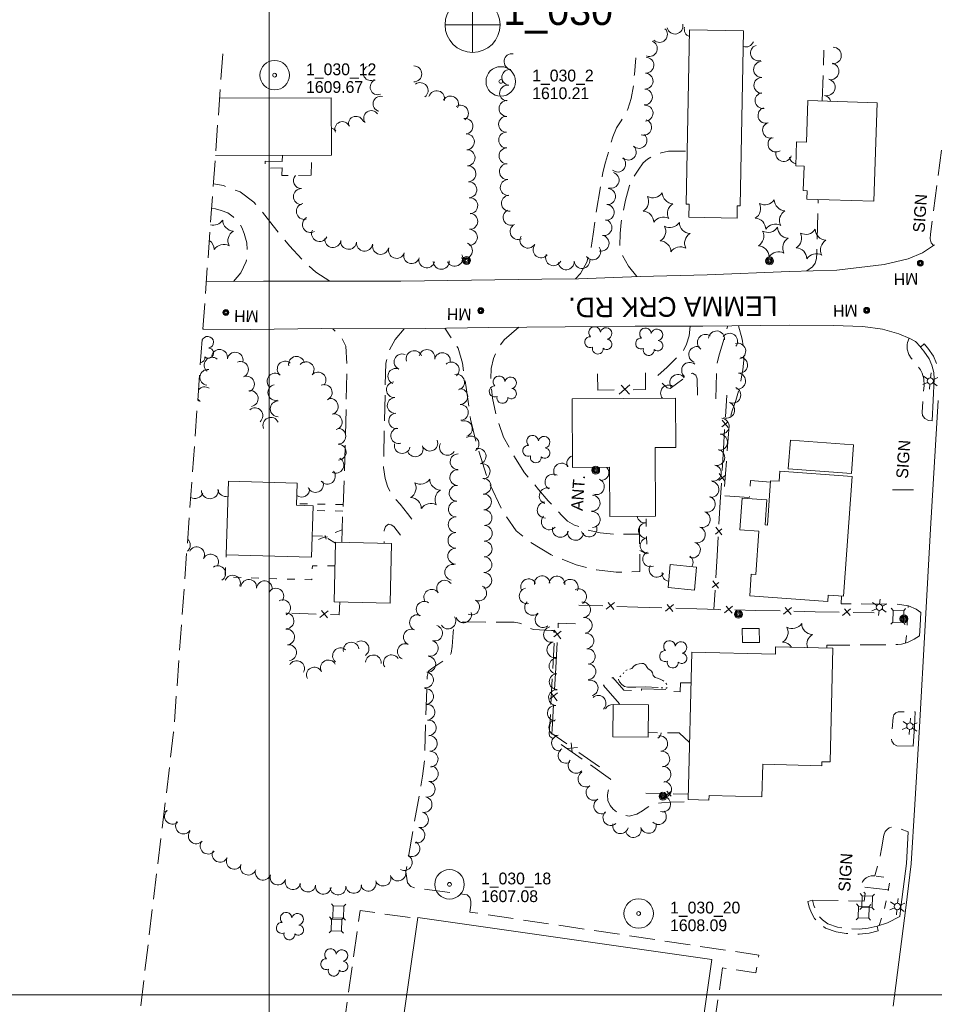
# Model space of a CAD drawing. Header units: feet. Extents: x 386655 to 388500, y 98988 to 100500.
# Tile 3 of 6: x 387373 to 387838, y 99495 to 99996. Entities that reach past the tile are written whole.
import ezdxf
from ezdxf.enums import TextEntityAlignment as Align

# ---------------------------------------------------------------- set-up
doc = ezdxf.new("R2010")
doc.units = ezdxf.units.FT
doc.header["$MEASUREMENT"] = 0
for name, pattern in [('DGN Style 3', [18.190046, 12.99289, -5.197156]), ('DGN Style 4', [20.801617, 10.394312, -5.197156, 0.012993, -5.197156]), ('DGN Style 5', [9.095023, 3.897867, -5.197156]), ('DGN Style 6', [24.712477, 0.012993, -5.197156, 9.095023, -5.197156, 0.012993, -5.197156])]:
    doc.linetypes.add(name, pattern=pattern)
for name, color, linetype, lineweight in [('E_DRN_Grate', 151, 'Continuous', 0), ('E_DWY', 73, 'DGN Style 3', 0), ('E_LAND_Vegetation', 21, 'Continuous', 0), ('E_MAP_GridLines', 251, 'Continuous', 0), ('E_MAP_Limits', 21, 'DGN Style 3', 0), ('E_MAP_PassPoints', 40, 'Continuous', 0), ('E_MISCPROP', 40, 'Continuous', 0), ('E_MISCPROP_HvyDash', 54, 'DGN Style 3', 13), ('E_MISCPROP_HvyLine', 54, 'Continuous', 13), ('E_MISCPROP_Railing', 40, 'Continuous', 0), ('E_PATH_Sidewalk', 73, 'DGN Style 5', 0), ('E_RDWY', 40, 'Continuous', 13), ('E_RDWY_Name', 221, 'Continuous', 0), ('E_UTL_AboveGroundPipe', 40, 'DGN Style 4', 0), ('E_WTR', 251, 'DGN Style 6', 0)]:
    doc.layers.add(name, color=color, linetype=linetype, lineweight=lineweight)
doc.styles.add('Style-IGR_FONT_0', font='IGR_FONT_0.shx')

# ---------------------------------------------------------------- blocks, each defined once
blk = doc.blocks.new('PP')
at = {"layer": 'E_MAP_PassPoints', "color": 40, "linetype": 'Continuous', "lineweight": 0}
for radius in [7.5, 0.96]:
    blk.add_circle((0, 0), radius, dxfattribs=at)
blk = doc.blocks.new('PHOTOC')
at = {"layer": 'E_MAP_Limits', "color": 73, "linetype": 'Continuous', "lineweight": 0}
for p, q in [((0.12, 14.06), (0.06, -13.8)), ((-13.79, 0.03), (14.12, 0.01))]:
    blk.add_line(p, q, dxfattribs=at)
blk.add_circle((0.17, 0.03), 14, dxfattribs=at)
blk = doc.blocks.new('MHO_4')
at = {"layer": 'E_DRN_Grate', "color": 20, "linetype": 'Continuous', "lineweight": 0}
for centre, radius in [((0.04, -0.06), 1.5), ((0.04, -0.06), 1.22), ((0.04, -0.07), 0.968), ((0.01, -0.08), 0.605)]:
    blk.add_circle(centre, radius, dxfattribs=at)
blk = doc.blocks.new('MHT_2')
at = {"layer": 'E_DRN_Grate', "color": 20, "linetype": 'Continuous', "lineweight": 0, "style": 'Style-IGR_FONT_0'}
blk.add_text('MH', height=6, rotation=0.0001, dxfattribs=at).set_placement((-0.35, -3.06), align=Align.CENTER)
blk = doc.blocks.new('MHO_5')
at = {"layer": 'E_DRN_Grate', "color": 20, "linetype": 'Continuous', "lineweight": 0}
for centre, radius in [((0.04, -0.06), 1.5), ((0.04, -0.06), 1.22), ((0.04, -0.07), 0.968), ((0.01, -0.08), 0.605)]:
    blk.add_circle(centre, radius, dxfattribs=at)
blk = doc.blocks.new('MHT_3')
at = {"layer": 'E_DRN_Grate', "color": 20, "linetype": 'Continuous', "lineweight": 0, "style": 'Style-IGR_FONT_0'}
blk.add_text('MH', height=6, rotation=360, dxfattribs=at).set_placement((-0.35, -3.06), align=Align.CENTER)
blk = doc.blocks.new('MHO_6')
at = {"layer": 'E_DRN_Grate', "color": 20, "linetype": 'Continuous', "lineweight": 0}
for centre, radius in [((0.04, -0.06), 1.5), ((0.04, -0.06), 1.22), ((0.04, -0.07), 0.968), ((0.01, -0.08), 0.605)]:
    blk.add_circle(centre, radius, dxfattribs=at)
blk = doc.blocks.new('MHT_4')
at = {"layer": 'E_DRN_Grate', "color": 20, "linetype": 'Continuous', "lineweight": 0, "style": 'Style-IGR_FONT_0'}
blk.add_text('MH', height=6, rotation=360, dxfattribs=at).set_placement((-0.35, -3.06), align=Align.CENTER)
blk = doc.blocks.new('MHO_7')
at = {"layer": 'E_DRN_Grate', "color": 20, "linetype": 'Continuous', "lineweight": 0}
for centre, radius in [((0.04, -0.06), 1.5), ((0.04, -0.06), 1.22), ((0.04, -0.07), 0.968), ((0.01, -0.08), 0.605)]:
    blk.add_circle(centre, radius, dxfattribs=at)
blk = doc.blocks.new('MHT_5')
at = {"layer": 'E_DRN_Grate', "color": 20, "linetype": 'Continuous', "lineweight": 0, "style": 'Style-IGR_FONT_0'}
blk.add_text('MH', height=6, rotation=0, dxfattribs=at).set_placement((-0.35, -3.06), align=Align.CENTER)
blk = doc.blocks.new('PED')
at = {"layer": 'E_UTL_AboveGroundPipe', "color": 101, "linetype": 'Continuous', "lineweight": 13}
for p, q in [((-2.34, 2.71), (-3.29, 3.77)), ((3.06, 2.71), (4.02, 3.77)), ((-3.29, -4.35), (-2.34, -3.29)), ((4.02, -4.35), (3.06, -3.29))]:
    blk.add_line(p, q, dxfattribs=at)
at = {"layer": 'E_UTL_AboveGroundPipe', "color": 101, "linetype": 'Continuous', "lineweight": 13, "flags": 128}
blk.add_lwpolyline([(-2.34, -3.29), (3.06, -3.29), (3.06, 2.71), (-2.34, 2.71)], close=True, dxfattribs=at)
blk = doc.blocks.new('POLE_1')
at = {"layer": 'E_MISCPROP', "color": 20, "linetype": 'Continuous', "lineweight": 0}
for radius in [2.02, 1.51, 1.01, 0.504]:
    blk.add_circle((0.03, -0.09), radius, dxfattribs=at)
blk = doc.blocks.new('LTP_1')
at = {"layer": 'E_MISCPROP', "color": 20, "linetype": 'Continuous', "lineweight": 0}
for p, q in [((-1.61, 0.09), (-4.22, 0.17)), ((-0.78, 1.46), (-1.98, 3.76)), ((0.86, 1.37), (2.22, 3.6)), ((1.66, 0), (4.18, -0.07)), ((-0.86, -1.4), (-2.22, -3.59)), ((0.78, -1.44), (2.02, -3.62))]:
    blk.add_line(p, q, dxfattribs=at)
blk.add_arc((0.02, 0.01), 1.64, 0, 360, dxfattribs=at)
blk = doc.blocks.new('POLE_3')
at = {"layer": 'E_MISCPROP', "color": 20, "linetype": 'Continuous', "lineweight": 0}
for centre, radius in [((-0.01, 0.02), 2.02), ((-0.01, 0.03), 1.52), ((0, -0.01), 1.01), ((0, 0), 0.502)]:
    blk.add_circle(centre, radius, dxfattribs=at)
blk = doc.blocks.new('ANT_2')
at = {"layer": 'E_MISCPROP', "color": 20, "linetype": 'Continuous', "lineweight": 0, "style": 'Style-IGR_FONT_0'}
blk.add_text('ANT.', height=6, rotation=360, dxfattribs=at).set_placement((0.55, 2.61), align=Align.MIDDLE_LEFT)
blk = doc.blocks.new('TREE')
at = {"layer": 'E_LAND_Vegetation', "color": 93, "linetype": 'Continuous', "lineweight": 0}
for centre, radius, start, end in [((-1.47, 4.28), 2.78, 1.3945, 209.1675), ((3.57, 2.42), 2.97, 278.4237, 139.6575), ((-4.47, 0.2), 2.78, 78.0716, 279.0826), ((-2.01, -4.2), 2.61, 140.7797, 358.7123), ((3.46, -3.43), 2.97, 196.0745, 79.0477)]:
    blk.add_arc(centre, radius, start, end, dxfattribs=at)
blk = doc.blocks.new('PINEL')
at = {"layer": 'E_LAND_Vegetation', "color": 93, "linetype": 'Continuous', "lineweight": 0}
for centre, start, end in [((-8.14, 7.32), 275.2113, 0.9762), ((2.26, 10.71), 215.2113, 300.9762), ((10.41, 3.41), 155.2113, 240.9762), ((-10.4, -3.39), 335.2113, 60.9762), ((-2.25, -10.7), 35.2113, 120.9762), ((8.15, -7.3), 95.2113, 180.9762)]:
    blk.add_arc(centre, 5.72, start, end, dxfattribs=at)
blk = doc.blocks.new('SIGN_4')
at = {"layer": 'E_MISCPROP', "color": 20, "linetype": 'Continuous', "lineweight": 0, "style": 'Style-IGR_FONT_0'}
blk.add_text('SIGN', height=6, rotation=0, dxfattribs=at).set_placement((-9.6, -0.01), align=Align.MIDDLE_LEFT)
blk = doc.blocks.new('LTP_3')
at = {"layer": 'E_MISCPROP', "color": 20, "linetype": 'Continuous', "lineweight": 0}
for p, q in [((-1.64, 0.07), (-4.24, 0.14)), ((-0.8, 1.43), (-2, 3.73)), ((0.9, 1.42), (2.27, 3.65)), ((-0.88, -1.42), (-2.24, -3.61)), ((0.76, -1.47), (2, -3.65)), ((1.64, -0.02), (4.16, -0.09))]:
    blk.add_line(p, q, dxfattribs=at)
blk.add_circle((0, 0), 1.64, dxfattribs=at)

msp = doc.modelspace()

# ---------------------------------------------------------------- linework, layer by layer
at = {"layer": 'E_DWY', "color": 51, "linetype": 'DGN Style 3', "lineweight": 0, "flags": 128}
for points in [[(387781.31, 99954.47), (387782.17, 99980.39)], [(387655.77, 99864.02), (387658.39, 99866.84), (387661.66, 99872.59), (387663.68, 99879.4), (387664.89, 99886.8), (387666.24, 99897.01), (387669.76, 99918.16), (387671.15, 99923.38), (387673.15, 99930.56), (387674.78, 99936.27), (387676.71, 99940.76), (387679.1, 99944.42), (387680.61, 99947.04), (387682.45, 99950.27), (387684.1, 99955.8), (387685.36, 99962.63), (387685.79, 99967.86), (387686.51, 99976.47)], [(387837.97, 99880.98), (387836.76, 99882.43), (387836.23, 99884.35), (387836.4, 99886.69), (387842.73, 99934.56), (387843.89, 99940.77), (387845.48, 99946.08), (387846.89, 99948.45), (387849.08, 99949.88)], [(387686.97, 99865.23), (387682.78, 99870.52), (387679.74, 99875.84), (387678.36, 99880.91), (387678.51, 99887.08), (387679.01, 99892.7), (387681.22, 99904.13), (387683.39, 99911.52), (387685.35, 99915.62), (387687.64, 99919.37), (387690.31, 99922.96), (387692.55, 99924.97), (387695.86, 99926.79), (387699.4, 99928.14), (387703.18, 99928.94), (387712.71, 99929.04)], [(387530.93, 99862.87), (387523.85, 99867.5), (387517.53, 99873.03), (387510.34, 99880.79), (387503.91, 99888.71), (387497.89, 99896.38), (387492.23, 99903.01), (387485.36, 99908.21), (387476.82, 99911.43), (387471.7, 99912.32)], [(387481.95, 99862.74), (387485.72, 99867.19), (387488.42, 99872.8), (387488.9, 99877.36), (387488.68, 99882.34), (387487.41, 99887.14), (387486.1, 99890.2), (387484.22, 99893.12), (387481.81, 99895.51), (387479.03, 99897.68), (387475.66, 99898.84), (387472.81, 99899.66), (387470.79, 99899.77)], [(387773.53, 99868.07), (387776.32, 99870.16), (387777.77, 99872.03), (387778.38, 99874.34), (387778.57, 99877.19), (387779.26, 99904.39)], [(387714.1, 99840.04), (387713.72, 99835.14), (387712.35, 99830.79), (387710.71, 99827.48), (387702.46, 99819.2), (387697.63, 99814.85), (387697.24, 99813.76), (387702.48, 99808.63), (387704.04, 99808.37), (387712.45, 99814.65), (387713.9, 99815.74), (387715.41, 99816.05), (387717.03, 99815.13), (387717.76, 99813.27), (387717.84, 99803.09)], [(387727.27, 99803.01), (387727.58, 99816.59), (387727.95, 99821.33), (387729.11, 99825.85), (387733.3, 99840.17)], [(387755, 99760.7), (387744.89, 99761.44), (387744.25, 99752.85), (387731.35, 99753.72), (387734.22, 99792.78), (387735.55, 99796.91), (387737.46, 99802.18), (387738.97, 99807.85), (387740.18, 99813.28), (387741.02, 99817.82), (387741.42, 99822.74), (387741.48, 99826.98), (387740.58, 99833.32), (387738.8, 99840.22)], [(387536.95, 99730.11), (387538.78, 99778.77), (387539.58, 99819.7), (387539.02, 99829.84), (387537.05, 99833.81), (387532.42, 99838.7)], [(387568.77, 99838.58), (387564.12, 99833.19), (387561.04, 99827.45), (387559.35, 99821.25), (387558.22, 99768.19), (387558.98, 99762.49), (387560.27, 99758.56), (387562.13, 99754.68), (387566.61, 99749.48), (387570.36, 99744.79), (387574.23, 99739.93)], [(387627.02, 99839.44), (387619.49, 99833.11), (387616.17, 99828.03), (387614.13, 99823.63), (387612.93, 99818.53), (387612.7, 99812.07), (387613.62, 99803.4), (387615.94, 99792.92), (387619.31, 99783.59), (387624.43, 99774.12), (387629.97, 99765.36), (387637.11, 99757.01), (387642.01, 99751.27), (387648.98, 99743.78), (387651.73, 99740.84), (387655.26, 99738.83), (387658.52, 99737.76), (387663.19, 99736.03), (387668.48, 99734.84), (387675.26, 99734.16), (387688.43, 99734.2), (387688.58, 99715.18), (387676.49, 99714.94), (387666.59, 99716.03), (387656.18, 99718.62), (387643.45, 99723.71), (387632.82, 99730.13), (387625.71, 99735.87), (387618.71, 99746.05), (387611.22, 99761.96), (387605.74, 99779.19), (387602.49, 99792.76), (387600.19, 99808.81), (387598.38, 99821.16), (387596.21, 99828.76), (387589.44, 99838.92)], [(387837.19, 99791.84), (387835.4, 99792.06), (387833.51, 99792.99), (387832.38, 99794.53), (387832.16, 99796.14), (387833.1, 99809.82), (387832.99, 99813.26), (387832.12, 99816.09), (387831.25, 99817.83), (387830.02, 99819.45), (387828.21, 99821.66), (387826.58, 99823.79), (387825.43, 99825.6), (387824.56, 99828.34), (387824.47, 99830.59), (387824.74, 99831.71), (387825.59, 99833.87)], [(387566.87, 99733.74), (387563.52, 99738.17), (387562.1, 99739.01), (387560.73, 99739.28), (387559.2, 99738.09), (387558.59, 99736.12), (387558.53, 99729.62)], [(387831.49, 99694.48), (387829.09, 99696.09), (387825.16, 99697.8), (387819.11, 99698.68), (387790.92, 99698.8), (387791.15, 99702.76)], [(387602.13, 99542.12), (387602.69, 99545.55), (387602.66, 99547.59), (387602.07, 99549.43), (387600.71, 99550.85), (387574.21, 99554.31), (387572.03, 99555.07), (387570.35, 99556.9), (387569.51, 99562.51), (387570.07, 99565.4), (387578.04, 99611.14), (387579.03, 99619.31), (387580.42, 99661.95), (387581.14, 99664.56), (387582.77, 99666.01), (387591.27, 99671.45), (387592.69, 99673.68), (387593.06, 99677.06), (387593.63, 99684.18), (387593.94, 99686.53), (387595.26, 99688.17), (387596.64, 99689.16), (387598.85, 99689.64), (387624.72, 99689.47), (387627.45, 99689.05), (387629.57, 99688.06), (387631.87, 99686.65), (387634.57, 99685.78), (387643.57, 99685.23), (387644.45, 99685.23), (387645.01, 99684.54), (387645.22, 99682.89), (387642.52, 99632.49), (387642.84, 99631.35), (387673.7, 99609.75), (387673.92, 99607.95), (387673.27, 99606.15), (387672.53, 99603.69), (387672.06, 99601.53), (387672.36, 99598.86), (387673.45, 99596.26), (387674.99, 99594.35), (387677.48, 99592.45), (387679.9, 99591.41), (387683.07, 99590.88), (387687, 99591.86), (387689.98, 99593.64), (387692.24, 99595.29), (387694.55, 99596.43), (387697.25, 99597.23), (387699.55, 99597.65), (387704.1, 99598.03), (387713.78, 99598.11), (387713.77, 99599.26)], [(387830.82, 99682.58), (387828.02, 99680.87), (387824.66, 99679.19), (387821.63, 99678.37), (387819.86, 99678.09), (387783.71, 99677.73), (387783.66, 99676.33)], [(387827.64, 99626.47), (387819.23, 99626.7), (387817.72, 99627.4), (387816.75, 99629.07), (387816.53, 99630.71), (387817.41, 99641.05), (387817.78, 99642.39), (387818.83, 99643.44), (387819.97, 99643.93), (387828.64, 99643.96)], [(387811.54, 99574.19), (387812.68, 99581.19), (387813.4, 99583.04), (387814.36, 99584.13), (387815.43, 99584.92), (387816.53, 99585.31), (387818, 99585.44), (387819.39, 99585.11), (387825.09, 99582.86)], [(387776.42, 99548.09), (387802.65, 99547.73), (387803.24, 99551.62), (387802.12, 99552.49), (387801.64, 99553.46), (387801.26, 99554.82), (387801.41, 99556.19), (387801.87, 99557.54), (387802.64, 99558.74), (387803.62, 99559.52), (387805.01, 99560.16), (387806.3, 99560.49), (387808.17, 99560.51), (387811.05, 99571.5), (387811.54, 99574.19)], [(387809.29, 99534.94), (387809.84, 99532.5), (387805.15, 99531.43), (387800.15, 99530.92), (387793.57, 99531.15), (387788.41, 99532.09), (387783.04, 99533.96), (387779.77, 99536.25), (387777.34, 99538.79), (387775.86, 99541.65), (387774.64, 99544.68), (387773.99, 99547.53), (387776.42, 99548.09)], [(387809.29, 99534.94), (387804.74, 99533.9), (387800.06, 99533.42), (387793.84, 99533.65), (387789.05, 99534.51), (387784.19, 99536.2), (387781.4, 99538.15), (387779.39, 99540.26), (387778.14, 99542.69), (387777.04, 99545.43), (387776.42, 99548.09)], [(387524.38, 99437.15), (387531.14, 99436.11), (387546.31, 99542.83), (387575.62, 99538.84)], [(387600.28, 99468.38), (387596.7, 99446.69), (387605.05, 99445.5), (387607.85, 99462.88), (387721, 99447.19), (387730.69, 99513.75), (387747.57, 99511.23), (387749.09, 99520.25), (387602.13, 99542.12)], [(387809.29, 99534.94), (387814.5, 99536.62), (387820.75, 99539.83)]]:
    msp.add_lwpolyline(points, dxfattribs=at)
at = {"layer": 'E_LAND_Vegetation', "color": 93, "linetype": 'Continuous', "lineweight": 0}
for centre, radius, start, end in [((387698.56, 99988.29), 4.04, 226.1405, 46.1252), ((387706.42, 99992.55), 4.04, 193.1181, 13.1028), ((387715.22, 99991.01), 4.04, 165.5068, 249.7761), ((387693.43, 99981.16), 4.04, 249.518, 69.5027), ((387742.55, 99985.97), 4.02, 249.3584, 338.8018), ((387748.87, 99978.88), 4.02, 107.0594, 287.0441), ((387786.78, 99977.62), 4.26, 267.5162, 87.5009), ((387623.6, 99974.48), 4.04, 81.8241, 261.8087), ((387691.65, 99972.68), 4.04, 267.2552, 87.2399), ((387551.79, 99968.72), 3.86, 119.6962, 299.6809), ((387573.61, 99968.25), 4.06, 269.5061, 89.4908), ((387622.45, 99966.49), 4.04, 81.8241, 261.8087), ((387750.44, 99970.5), 4.02, 91.9305, 271.9152), ((387785.56, 99969.53), 4.26, 259.3995, 79.3842), ((387555.3, 99961.51), 3.86, 110.614, 290.5987), ((387691.27, 99964.6), 4.04, 267.5687, 87.5533), ((387750.63, 99962.42), 4.02, 90.4801, 270.4647), ((387783.66, 99961.42), 4.26, 254.9611, 74.9458), ((387576.83, 99959.77), 4.06, 306.4839, 126.4685), ((387585.24, 99955.63), 4.06, 344.1017, 164.0864), ((387621.3, 99958.49), 4.04, 81.8241, 261.8087), ((387690.93, 99956.53), 4.04, 267.5687, 87.5533), ((387556.73, 99953.01), 3.86, 76.3565, 256.3412), ((387592.29, 99952.95), 4.06, 329.8925, 149.8772), ((387620.99, 99950.68), 4.04, 88.6474, 268.6321), ((387751.2, 99954.7), 4.02, 98.2092, 278.1939), ((387781.45, 99953.2), 4.26, 15.461, 74.9458), ((387597.32, 99948.27), 4.06, 302.3015, 122.2862), ((387691.24, 99948.27), 4.04, 272.795, 92.7797), ((387752.68, 99947.14), 4.02, 106.5921, 286.5768), ((387544.23, 99942.82), 3.86, 15.4093, 195.394), ((387552.01, 99945.75), 3.86, 34.5328, 214.5174), ((387599.58, 99941.57), 4.06, 278.3703, 98.355), ((387620.8, 99942.61), 4.04, 88.6474, 268.6321), ((387690.51, 99941.1), 4.04, 252.5736, 72.5582), ((387530.88, 99936.9), 3.86, 37.3654, 78.0448), ((387537.3, 99940.11), 3.86, 23.2312, 203.2159), ((387755.02, 99939.58), 4.02, 109.9645, 289.9491), ((387600.36, 99933.71), 4.06, 272.622, 92.6067), ((387620.83, 99934.63), 4.04, 91.1144, 271.099), ((387688.14, 99934.43), 4.04, 227.4572, 47.4419), ((387757.78, 99932.56), 4.02, 122.8038, 302.7885), ((387600.73, 99925.59), 4.06, 272.622, 92.6067), ((387620.99, 99926.55), 4.04, 91.1144, 271.099), ((387682.68, 99928.48), 4.04, 227.4572, 47.4419), ((387677.3, 99922.39), 4.04, 228.5968, 48.5815), ((387761.73, 99927.75), 4.02, 164.115, 344.0997), ((387768.63, 99926.52), 4.02, 188.6036, 259.887), ((387601.12, 99917.45), 4.06, 273.3155, 93.3002), ((387621.21, 99918.55), 4.04, 93.0551, 273.0398), ((387516.53, 99913.97), 4.06, 139.6998, 269.6564), ((387673.96, 99914.19), 4.04, 253.366, 73.3507), ((387516.48, 99905.85), 4.06, 89.6717, 269.6564), ((387601.59, 99909.34), 4.06, 273.3155, 93.3002), ((387621.64, 99910.49), 4.04, 93.0551, 273.0398), ((387672.18, 99905.91), 4.04, 265.2383, 85.2229), ((387602.06, 99901.23), 4.06, 273.3155, 93.3002), ((387622.21, 99902.5), 4.04, 94.7934, 274.7781), ((387517.95, 99898.34), 4.06, 102.0171, 282.0018), ((387671.5, 99897.86), 4.04, 265.2383, 85.2229), ((387521.04, 99891.64), 4.06, 119.9547, 299.9394), ((387602.09, 99893.29), 4.06, 268.4517, 88.4364), ((387623.07, 99895.33), 4.04, 116.3492, 296.3339), ((387471.61, 99897.05), 5.72, 255.5986, 326.9685), ((387482.13, 99894.06), 5.72, 181.2036, 266.9685), ((387626.66, 99888.09), 4.04, 116.3492, 296.3339), ((387670.35, 99890.1), 4.04, 259.4055, 79.3902), ((387484.8, 99883.44), 5.72, 121.2036, 206.9685), ((387525.69, 99887.1), 4.06, 154.4323, 334.417), ((387601.87, 99885.17), 4.06, 268.4517, 88.4364), ((387631.64, 99883.71), 4.04, 148.4845, 328.4691), ((387668.86, 99882.16), 4.04, 259.4055, 79.3902), ((387466.42, 99878.83), 5.72, 1.2036, 56.0383), ((387476.94, 99875.83), 5.72, 61.2036, 146.9685), ((387532.42, 99884.03), 4.06, 173.3981, 353.3828), ((387540.49, 99883.1), 4.06, 173.3981, 353.3828), ((387548.56, 99882.16), 4.06, 173.3981, 353.3828), ((387556.72, 99880.55), 4.06, 168.0933, 348.078), ((387564.84, 99878.51), 4.06, 161.043, 341.0277), ((387599.34, 99878.43), 4.06, 245.9769, 65.9616), ((387638.36, 99878.79), 4.04, 140.965, 320.9497), ((387664.62, 99877.78), 4.04, 216.4376, 36.4223), ((387572.52, 99875.87), 4.06, 161.043, 341.0277), ((387580.21, 99873.71), 4.06, 164.5654, 344.5501), ((387594.43, 99874.51), 4.06, 206.5959, 26.5806), ((387644.67, 99874.76), 4.04, 155.2529, 335.2375), ((387587.56, 99872.98), 4.06, 182.1932, 2.1779), ((387651.15, 99872.72), 4.04, 184.7923, 4.777), ((387659.19, 99873.4), 4.04, 184.7923, 4.777), ((387468.8, 99831.8), 2.97, 282.0667, 165.04), ((387721.96, 99831.69), 4.08, 54.5011, 234.4858), ((387727.6, 99833.47), 4.08, 355.0097, 174.9944), ((387734.25, 99832.28), 4.08, 322.1438, 142.1285), ((387462.97, 99832.32), 2.97, 4.4159, 6.9484), ((387717.57, 99825.55), 4.08, 70.8254, 250.8101), ((387738.33, 99827.29), 4.08, 285.7483, 105.733), ((387469.18, 99826.29), 2.61, 226.772, 84.7046), ((387474.83, 99824.12), 4.03, 349.7756, 169.7602), ((387482.77, 99822.68), 4.03, 349.7756, 169.7602), ((387513.98, 99820.6), 4.03, 10.914, 190.8986), ((387567.59, 99821.85), 4, 66.9663, 246.951), ((387573.76, 99823.52), 4, 19.4683, 199.453), ((387580.34, 99824.06), 4, 348.6776, 168.6623), ((387588.18, 99822.49), 4, 348.6776, 168.6623), ((387464.62, 99824.14), 2.78, 279.9887, 5.0749), ((387471.09, 99820.13), 4.03, 49.7922, 229.7768), ((387485.47, 99817.99), 4.03, 292.3616, 112.3463), ((387508.22, 99818.17), 4.03, 49.7905, 229.7752), ((387518.85, 99817.87), 4.03, 319.0484, 139.033), ((387592.69, 99817.73), 4, 311.9782, 131.9629), ((387713.92, 99817.52), 4.08, 50.5168, 230.5015), ((387739.29, 99820.2), 4.08, 262.6944, 82.6791), ((387468.86, 99813.94), 4.03, 82.264, 262.2486), ((387488.54, 99810.53), 4.03, 292.3616, 112.3463), ((387503.01, 99812.01), 4.03, 49.7905, 229.7752), ((387524.94, 99812.58), 4.03, 319.0484, 139.033), ((387564.45, 99814.49), 4, 66.9663, 246.951), ((387595.43, 99811.52), 4, 284.2572, 104.2419), ((387707.91, 99811.35), 4.08, 36.9188, 216.9034), ((387738.25, 99812.1), 4.08, 262.6944, 82.6791), ((387503.45, 99806.28), 4.03, 101.2777, 281.2624), ((387528.06, 99806.26), 4.03, 293.5699, 113.5546), ((387563.74, 99807.65), 4, 92.8171, 272.8018), ((387703.19, 99805.96), 4.08, 59.5756, 220.1899), ((387467.26, 99805.08), 4.03, 55.1442, 141.5159), ((387490.45, 99803.2), 4.03, 279.9893, 99.974), ((387597.04, 99804.17), 4, 272.0632, 92.0479), ((387735.81, 99804.95), 4.08, 247.7225, 67.7072), ((387462.65, 99798.46), 4.03, 55.1442, 74.5676), ((387467.26, 99805.08), 4.03, 210.1882, 235.1289), ((387504.68, 99797.94), 4.03, 90.5564, 270.5411), ((387531.11, 99799.16), 4.03, 284.5759, 104.5606), ((387564.13, 99799.66), 4, 92.8171, 272.8018), ((387597.33, 99796.17), 4, 272.0632, 92.0479), ((387732.72, 99797.33), 4.08, 249.4024, 69.3871), ((387492.79, 99794.46), 4.03, 310.8108, 130.7955), ((387533.14, 99791.35), 4.03, 284.5759, 104.5606), ((387564.91, 99791.87), 4, 97.2843, 277.269), ((387500.9, 99789.59), 4.03, 23.234, 203.2187), ((387599.38, 99787.89), 4, 288.5006, 108.4853), ((387729.87, 99789.11), 4.08, 264.6671, 84.6518), ((387535, 99784.01), 4.03, 271.2863, 91.271), ((387565.95, 99784.27), 4, 106.0985, 286.0832), ((387729.11, 99780.98), 4.08, 264.6671, 84.6518), ((387535.18, 99775.94), 4.03, 271.2863, 91.271), ((387567.74, 99779.27), 4, 167.9349, 347.9196), ((387581.8, 99780.52), 4, 201.3491, 21.3338), ((387590.68, 99778.35), 4, 149.084, 329.0686), ((387602.77, 99780.07), 4, 304.7747, 124.7594), ((387574.35, 99777.61), 4, 201.3491, 21.3338), ((387596.11, 99771.05), 4, 89.4348, 269.4195), ((387606.36, 99773.85), 4, 284.7187, 104.7034), ((387727.68, 99773.23), 4.08, 257.3749, 77.3596), ((387534.02, 99769.33), 4.03, 241.1031, 61.0878), ((387608.39, 99766.11), 4, 284.7187, 104.7034), ((387648.87, 99766.27), 4.07, 35.2015, 215.1862), ((387655.49, 99770.15), 4.07, 106.2023, 203.8699), ((387529.67, 99763.71), 4.03, 218.9495, 38.9341), ((387595.96, 99762.98), 4, 87.4661, 267.4508), ((387644.43, 99760.69), 4.07, 58.4903, 238.475), ((387668.77, 99765.58), 4.07, 265.7066, 40.362), ((387725.9, 99765.27), 4.08, 257.3749, 77.3596), ((387523.6, 99759.47), 4.03, 202.6149, 22.5996), ((387608.82, 99758.61), 4, 271.9571, 91.9417), ((387666.45, 99758.4), 4.07, 250.5153, 70.5), ((387724.72, 99757.02), 4.08, 262.0465, 82.0312), ((387462.26, 99756.73), 4.35, 240.8296, 338.2141), ((387469.93, 99756.6), 4.35, 181.7785, 1.7632), ((387478.14, 99757.73), 4.35, 191.1329, 282.7906), ((387516.59, 99757.12), 4.03, 233.4159, 5.8763), ((387595.61, 99754.99), 4, 87.4661, 267.4508), ((387609.09, 99750.62), 4, 271.9571, 91.9417), ((387641.51, 99753.69), 4.07, 71.9194, 251.9041), ((387595.25, 99746.99), 4, 87.4661, 267.4508), ((387640.46, 99746.52), 4.07, 92.247, 272.2317), ((387664.25, 99750), 4.07, 267.5166, 87.5013), ((387722.85, 99749.49), 4.08, 251.9922, 71.9768), ((387609.36, 99742.62), 4, 271.9571, 91.9417), ((387664.3, 99741.66), 4.07, 273.4638, 93.4485), ((387720.33, 99741.73), 4.08, 251.9922, 71.9768), ((387595.11, 99739.06), 4, 89.2875, 269.2722), ((387642.55, 99740.54), 4.07, 136.9746, 316.9592), ((387691.11, 99743.81), 3.87, 187.4785, 275.2555), ((387691.82, 99736.11), 3.87, 95.2708, 275.2555), ((387595.01, 99731.06), 4, 89.2875, 269.2722), ((387609.49, 99734.72), 4, 269.4044, 89.389), ((387648.18, 99736.71), 4.07, 166.6549, 346.6395), ((387655.89, 99735.17), 4.07, 173.4832, 353.4679), ((387662.72, 99736.96), 4.07, 199.0722, 19.0569), ((387717.8, 99733.96), 4.08, 251.9922, 71.9768), ((387455.96, 99728.7), 4, 308.4756, 48.683), ((387609.4, 99726.72), 4, 269.4044, 89.389), ((387692.6, 99728.46), 3.87, 96.4262, 276.4109), ((387715.28, 99726.2), 4.08, 251.9922, 71.9768), ((387463.19, 99723.78), 4, 332.5979, 152.5826), ((387594.91, 99723.06), 4, 89.2875, 269.2722), ((387693.91, 99721.54), 3.87, 113.8515, 293.8362), ((387470.29, 99720.09), 4, 332.5979, 152.5826), ((387609.32, 99718.72), 4, 269.4044, 89.389), ((387711.56, 99719.84), 4.08, 328.745, 53.2135), ((387473.9, 99714.17), 4, 302.772, 122.7567), ((387593.37, 99714.84), 4, 79.011, 258.9957), ((387609.23, 99710.72), 4, 269.4044, 89.389), ((387697.21, 99716.25), 3.87, 149.0856, 329.0703), ((387703.75, 99714.14), 3.87, 170.0511, 262.5242), ((387481.44, 99709.34), 4, 337.5343, 157.519), ((387489.7, 99707.2), 4, 354.7129, 174.6976), ((387497.67, 99706.46), 4, 354.7129, 174.6976), ((387589.27, 99706.79), 4, 35.2543, 215.239), ((387631.96, 99707.54), 3.97, 25.1169, 205.1016), ((387638.89, 99709.03), 3.97, 4.7862, 184.7708), ((387646.41, 99708.94), 3.97, 353.2545, 173.2392), ((387653.22, 99707.31), 3.97, 330.7435, 150.7282), ((387503.5, 99702.75), 4, 326.4219, 146.4065), ((387582.73, 99702.18), 4, 35.2543, 215.239), ((387606.65, 99704.32), 4, 242.9656, 62.9503), ((387631.2, 99702.82), 3.97, 101.9174, 281.9021), ((387657.49, 99702.45), 3.97, 298.2244, 118.2091), ((387506.93, 99696.83), 4, 297.4149, 117.3996), ((387578.88, 99696.05), 4, 56.7963, 236.781), ((387603.02, 99697.19), 4, 242.9656, 62.9503), ((387633.99, 99696.97), 3.97, 134.2194, 314.204), ((387659.51, 99695.77), 3.97, 275.5448, 95.5295), ((387598.91, 99693.2), 4, 196.7675, 16.7522), ((387508.63, 99690.15), 4, 272.1885, 92.1732), ((387575.45, 99689.28), 4, 67.1475, 247.1321), ((387590.98, 99690.08), 4, 212.9724, 32.9571), ((387639.34, 99690.78), 3.97, 127.1403, 307.1249), ((387660.3, 99687.85), 3.97, 276.1728, 96.1574), ((387508.96, 99681.98), 4, 277.1295, 97.1142), ((387572.34, 99681.91), 4, 67.1475, 247.1321), ((387584.24, 99683.92), 4, 253.8672, 73.8519), ((387643.6, 99683.22), 3.97, 102.3548, 282.3395), ((387758.23, 99684.29), 5.72, 301.2036, 26.9685), ((387766.09, 99691.91), 5.72, 241.2036, 326.9685), ((387776.61, 99688.91), 5.72, 181.2036, 266.9685), ((387546.8, 99675.96), 4, 303.6767, 123.6614), ((387582.01, 99676.24), 4, 253.8672, 73.8519), ((387645.3, 99675.46), 3.97, 102.3548, 282.3395), ((387661.16, 99679.95), 3.97, 276.1728, 96.1574), ((387760.89, 99673.68), 5.72, 32.8452, 86.9685), ((387779.27, 99678.29), 5.72, 121.2036, 197.3869), ((387509.95, 99674.04), 4, 277.1295, 97.1142), ((387536.34, 99672.41), 4, 49.7934, 229.778), ((387541.77, 99675.27), 4, 10.6457, 190.6304), ((387569.28, 99674.54), 4, 67.441, 247.4257), ((387661.93, 99672.06), 3.97, 275.5546, 95.5393), ((387514.03, 99665.89), 4, 331.9689, 151.9535), ((387530.15, 99666.26), 4, 27.1733, 207.158), ((387553.04, 99668.81), 4, 354.6674, 174.6521), ((387562.2, 99668.88), 4, 32.2704, 212.2551), ((387580.75, 99668.05), 4, 261.7968, 81.7815), ((387646.39, 99667.2), 3.97, 90.6321, 270.6168), ((387523.04, 99662.61), 4, 27.1733, 207.158), ((387662.25, 99664.32), 3.97, 270.5267, 90.5114), ((387579.6, 99660.13), 4, 261.7968, 81.7815), ((387646.48, 99659.26), 3.97, 90.6321, 270.6168), ((387663.35, 99656.01), 3.97, 284.1038, 104.0884), ((387579.64, 99651.71), 4, 274.7925, 94.7772), ((387646.16, 99651.15), 3.97, 85.6614, 265.6461), ((387667.4, 99648.3), 3.97, 311.6565, 131.6412), ((387580.31, 99643.73), 4, 274.7925, 94.7772), ((387645.56, 99643.23), 3.97, 85.6614, 265.6461), ((387674.62, 99643.62), 3.97, 83.3706, 152.7764), ((387580.97, 99635.76), 4, 274.7925, 94.7772), ((387646.31, 99635.88), 3.97, 99.8503, 279.8349), ((387581.54, 99627.85), 4, 273.0301, 93.0148), ((387647.67, 99628.06), 3.97, 99.8503, 279.8349), ((387695.56, 99633.92), 3.97, 302.2688, 350.2173), ((387698.75, 99627.77), 3.97, 277.5191, 97.5038), ((387650.99, 99621.75), 3.97, 120.5361, 300.5208), ((387581.96, 99619.86), 4, 273.0301, 93.0148), ((387656.12, 99616.61), 3.97, 137.9461, 317.9308), ((387699.79, 99619.9), 3.97, 277.5191, 97.5038), ((387582.05, 99612.42), 4, 258.499, 78.4837), ((387700.43, 99612.1), 3.97, 274.1929, 94.1776), ((387661.11, 99609.74), 3.97, 120.8214, 300.8061), ((387580.46, 99604.59), 4, 258.499, 78.4837), ((387665.18, 99602.89), 3.97, 120.1696, 300.1543), ((387700.74, 99604.45), 3.97, 266.7779, 86.7626), ((387578.86, 99596.75), 4, 258.499, 78.4837), ((387669.17, 99596.02), 3.97, 120.1696, 300.1543), ((387700.26, 99597), 3.97, 253.7528, 73.7375), ((387445.59, 99596.8), 4, 284.5328, 311.2471), ((387450.87, 99590.79), 4, 131.2624, 311.2471), ((387577.06, 99589.02), 4, 256.6148, 76.5994), ((387673.79, 99590.09), 3.97, 131.1193, 311.1039), ((387698.07, 99590.58), 3.97, 224.3515, 44.3362), ((387456.46, 99585.86), 4, 144.7605, 324.7452), ((387575.21, 99581.24), 4, 256.6148, 76.5994), ((387678.73, 99585.93), 3.97, 164.9383, 344.923), ((387685.32, 99584.02), 3.97, 195.1717, 15.1564), ((387692.99, 99586.1), 3.97, 195.1717, 15.1564), ((387462.95, 99580.85), 4, 139.0843, 319.0689), ((387468.99, 99575.61), 4, 139.0843, 319.0689), ((387572.66, 99574.32), 4, 241.3385, 61.3232), ((387475.11, 99571.46), 4, 153.831, 333.8156), ((387482.29, 99567.93), 4, 153.831, 333.8156), ((387568.82, 99567.3), 4, 241.3385, 61.3232), ((387489.41, 99564.94), 4, 161.1114, 341.096), ((387496.98, 99562.35), 4, 161.1114, 341.096), ((387504.51, 99559.87), 4, 162.9888, 342.9735), ((387558.01, 99559.35), 4, 198.8277, 18.8124), ((387565.58, 99561.93), 4, 198.8277, 18.8124), ((387512.16, 99557.52), 4, 162.9888, 342.9735), ((387519.72, 99556.32), 4, 172.0942, 352.0789), ((387527.64, 99555.22), 4, 172.0942, 352.0789), ((387535.08, 99554.83), 4, 185.7162, 5.7009), ((387543.04, 99555.63), 4, 185.7162, 5.7009), ((387550.44, 99556.77), 4, 198.8277, 18.8124)]:
    msp.add_arc(centre, radius, start, end, dxfattribs=at)
at = {"layer": 'E_MAP_GridLines', "color": 161, "linetype": 'Continuous', "lineweight": 0}
for p, q in [((387500, 99000), (387500, 100500)), ((387000, 99500), (388500, 99500))]:
    msp.add_line(p, q, dxfattribs=at)
at = {"layer": 'E_MAP_Limits', "color": 73, "linetype": 'DGN Style 3', "lineweight": 0, "flags": 128}
msp.add_lwpolyline([(387476.49, 99978.43), (387451.48, 99633.49), (387391.63, 99136.43)], dxfattribs=at)
at = {"layer": 'E_MISCPROP', "color": 20, "linetype": 'Continuous', "lineweight": 0}
for p, q in [((387817.08, 99756.83), (387827.8, 99756.77)), ((387803.08, 99554.78), (387814.87, 99553.43))]:
    msp.add_line(p, q, dxfattribs=at)
at = {"layer": 'E_MISCPROP_HvyDash', "color": 241, "linetype": 'DGN Style 3', "lineweight": 13, "flags": 128}
for points in [[(387506.79, 99926.91), (387506.65, 99923.79), (387498.04, 99923.86), (387497.9, 99920.31), (387506.63, 99920.43), (387506.48, 99916.53), (387521.49, 99916.69), (387521.54, 99926.96)], [(387714.61, 99658.6), (387709.33, 99658.69), (387709.01, 99654.12), (387704.16, 99654.19), (387704.2, 99655.2), (387689.49, 99655.54), (387689.39, 99654.66), (387680.37, 99654.91), (387674.8, 99661.35), (387670.03, 99657.36), (387678.63, 99647.54)], [(387713.85, 99628.34), (387708.49, 99633.15), (387692.87, 99633.32)]]:
    msp.add_lwpolyline(points, dxfattribs=at)
at = {"layer": 'E_MISCPROP_HvyLine', "color": 241, "linetype": 'Continuous', "lineweight": 13, "flags": 128}
for points in [[(387713.89, 99990.59), (387712.19, 99902.01), (387712.19, 99902.01), (387712.19, 99902.01), (387713.65, 99901.98), (387713.65, 99901.98), (387713.52, 99895.45), (387737.99, 99894.98), (387737.99, 99894.98), (387738.11, 99901.23), (387738.11, 99901.23), (387738.11, 99901.23), (387739.58, 99901.2), (387739.58, 99901.2), (387741.28, 99990.06), (387713.89, 99990.59)], [(387807.56, 99903.48), (387807.56, 99903.48), (387809.19, 99953.57), (387809.19, 99953.57), (387773.95, 99954.71), (387773.95, 99954.71), (387773.26, 99933.47), (387773.26, 99933.47), (387768.28, 99933.63), (387768.28, 99933.63), (387767.89, 99921.45), (387772.1, 99921.31), (387772.1, 99921.31), (387771.7, 99908.89), (387771.7, 99908.89), (387773.7, 99908.82), (387773.7, 99908.82), (387773.56, 99904.58), (387773.56, 99904.58), (387807.56, 99903.48)], [(387654.22, 99803.11), (387706.71, 99803.36), (387706.71, 99803.36), (387706.82, 99778.33), (387706.82, 99778.33), (387696.42, 99778.28), (387696.42, 99778.28), (387696.58, 99743.35), (387696.58, 99743.35), (387696.58, 99743.35), (387673.28, 99743.25), (387673.28, 99743.25), (387673.16, 99768.22), (387673.16, 99768.22), (387654.38, 99768.13), (387654.22, 99803.11)], [(387765.12, 99781.97), (387797.21, 99779.63), (387796.15, 99765.06), (387796.15, 99765.06), (387764.06, 99767.4), (387765.12, 99781.97)], [(387796.59, 99763.56), (387792.22, 99702.68), (387792.22, 99702.68), (387784.37, 99703.24), (387784.37, 99703.24), (387784.37, 99703.24), (387784.14, 99699.99), (387744.47, 99702.84), (387744.47, 99702.84), (387745.26, 99713.86), (387745.26, 99713.86), (387747.54, 99713.69), (387747.54, 99713.69), (387749.13, 99735.8), (387749.13, 99735.8), (387739.44, 99736.5), (387739.44, 99736.5), (387740.59, 99752.52), (387753.16, 99751.62), (387753.16, 99751.62), (387752.25, 99738.91), (387752.25, 99738.91), (387752.25, 99738.91), (387752.25, 99738.91), (387752.25, 99738.91), (387753.43, 99738.83), (387753.43, 99738.83), (387755.05, 99761.42), (387759.44, 99761.1), (387759.44, 99761.1), (387759.44, 99761.1), (387759.81, 99766.2), (387796.59, 99763.56)], [(387521.65, 99722.46), (387521.65, 99722.46), (387478.24, 99723.72), (387479.33, 99761.22), (387479.33, 99761.22), (387514.37, 99760.2), (387514.37, 99760.2), (387514.37, 99760.2), (387514.04, 99748.91), (387514.04, 99748.91), (387522.41, 99748.67), (387522.41, 99748.67)], [(387562.3, 99729.53), (387562.3, 99729.53), (387561.61, 99699.19), (387561.61, 99699.19), (387533.17, 99699.84), (387533.86, 99730.18), (387533.86, 99730.18), (387562.3, 99729.53)], [(387702.94, 99707.07), (387716.3, 99705.79), (387716.3, 99705.79), (387717.42, 99717.5), (387717.42, 99717.5), (387717.42, 99717.5), (387704.06, 99718.78), (387704.06, 99718.78)], [(387740.66, 99686.2), (387749.32, 99686.27), (387749.32, 99686.27), (387749.38, 99679.18), (387740.72, 99679.11), (387740.72, 99679.11), (387740.66, 99686.2)], [(387713.13, 99599.28), (387715, 99674.29), (387715, 99674.29), (387757.5, 99673.23), (387757.5, 99673.23), (387757.5, 99673.23), (387757.59, 99676.99), (387757.59, 99676.99), (387786.76, 99676.26), (387785.31, 99618.47), (387785.31, 99618.47), (387785.31, 99618.47), (387781.21, 99618.57), (387781.21, 99618.57), (387781.16, 99616.53), (387751.05, 99617.29), (387751.05, 99617.29), (387751.05, 99617.29), (387750.64, 99600.77), (387750.64, 99600.77), (387723.8, 99601.44), (387723.8, 99601.44), (387723.74, 99599.01), (387723.74, 99599.01)], [(387693, 99647.4), (387693, 99647.4), (387675.08, 99647.58), (387675.08, 99647.58), (387674.92, 99631.15), (387692.84, 99630.98), (387692.84, 99630.98), (387693, 99647.4)], [(387715.7, 99451.79), (387715.7, 99451.79), (387566.2, 99473.28), (387566.2, 99473.28), (387575.7, 99539.42), (387725.21, 99517.92), (387725.21, 99517.92), (387725.21, 99517.92)]]:
    msp.add_lwpolyline(points, close=True, dxfattribs=at)
msp.add_lwpolyline([(387472.75, 99926.79), (387531.73, 99927), (387531.73, 99927), (387531.63, 99956.16), (387474.86, 99955.96)], dxfattribs=at)
at = {"layer": 'E_MISCPROP_Railing', "color": 40, "linetype": 'Continuous', "lineweight": 0}
for p, q in [((387683.42, 99810.21), (387678.02, 99805.37)), ((387683.24, 99805.44), (387679.06, 99810.06)), ((387730.31, 99788.82), (387733.57, 99791.37)), ((387733.47, 99788.46), (387730.51, 99792.28)), ((387731.84, 99761.21), (387728.89, 99765.04)), ((387728.68, 99761.57), (387731.95, 99764.12)), ((387727.06, 99734.32), (387730.32, 99736.87)), ((387730.22, 99733.97), (387727.27, 99737.79)), ((387529.8, 99732.94), (387527.59, 99732.49)), ((387529.01, 99731.69), (387528.6, 99733.58)), ((387725.44, 99707.08), (387728.7, 99709.63)), ((387728.59, 99706.72), (387725.64, 99710.54)), ((387675.65, 99699.45), (387671.53, 99696.09)), ((387675.35, 99695.97), (387672.45, 99699.48)), ((387530, 99695.33), (387525.8, 99691.89)), ((387529.7, 99691.77), (387526.74, 99695.36)), ((387705.69, 99698.49), (387701.57, 99695.12)), ((387705.39, 99695), (387702.49, 99698.52)), ((387735.7, 99697.6), (387731.62, 99694.19)), ((387735.45, 99694.11), (387732.5, 99697.59)), ((387765.75, 99696.95), (387761.66, 99693.55)), ((387765.49, 99693.46), (387762.55, 99696.95)), ((387795.79, 99696.31), (387791.71, 99692.9)), ((387795.53, 99692.82), (387792.59, 99696.3)), ((387648.57, 99684.96), (387644.8, 99682.01)), ((387644.92, 99685.37), (387648.34, 99680.96)), ((387646.76, 99653.51), (387642.99, 99650.56)), ((387643.11, 99653.91), (387646.52, 99649.51)), ((387651.39, 99625.21), (387656.94, 99625.77)), ((387653.66, 99628.09), (387654.18, 99623.34)), ((387704.64, 99603.55), (387701.7, 99601.12)), ((387704.44, 99601.05), (387702.34, 99603.56))]:
    msp.add_line(p, q, dxfattribs=at)
at = {"layer": 'E_MISCPROP_Railing', "color": 40, "linetype": 'Continuous', "lineweight": 0, "flags": 128}
for points in [[(387675.48, 99807.55), (387667.16, 99807.44), (387667.1, 99815.79)], [(387691.41, 99816.18), (387691.4, 99807.76), (387685.16, 99807.68)], [(387732.08, 99793.86), (387732.74, 99804.94)], [(387731.12, 99777.69), (387731.7, 99787.43)], [(387730.46, 99766.62), (387731.12, 99777.69)], [(387729.49, 99750.44), (387730.07, 99760.18)], [(387728.83, 99739.37), (387729.49, 99750.44)], [(387527.15, 99733.15), (387521.96, 99733.32)], [(387533.85, 99729.74), (387529.87, 99731.99)], [(387727.87, 99723.2), (387728.45, 99732.94)], [(387727.21, 99712.12), (387727.87, 99723.2)], [(387726.24, 99695.95), (387726.82, 99705.69)], [(387536.01, 99699.78), (387535.63, 99693.24), (387531.22, 99693.38)], [(387669.74, 99697.77), (387657.54, 99698.16)], [(387687.57, 99697.19), (387676.84, 99697.54)], [(387699.78, 99696.8), (387687.57, 99697.19)], [(387717.61, 99696.23), (387706.88, 99696.57)], [(387729.82, 99695.85), (387728.38, 99695.88), (387717.61, 99696.23)], [(387747.65, 99695.47), (387736.91, 99695.7)], [(387759.86, 99695.2), (387747.65, 99695.47)], [(387777.7, 99694.82), (387766.96, 99695.05)], [(387789.91, 99694.56), (387777.7, 99694.82)], [(387807.74, 99694.17), (387797, 99694.41)], [(387523.98, 99693.6), (387511.51, 99694)], [(387655.91, 99688.67), (387647.1, 99689.01), (387646.96, 99686.56)], [(387646.53, 99679.13), (387645.8, 99666.35)], [(387645.8, 99666.35), (387645.15, 99655.11)], [(387644.72, 99647.68), (387643.99, 99634.9)], [(387643.99, 99634.9), (387643.87, 99632.93), (387651.46, 99627.57)], [(387657.54, 99623.28), (387667.99, 99615.89)], [(387700.41, 99602.31), (387691.66, 99602.53)], [(387713.2, 99602), (387705.5, 99602.19)]]:
    msp.add_lwpolyline(points, dxfattribs=at)
at = {"layer": 'E_PATH_Sidewalk', "color": 51, "linetype": 'DGN Style 5', "lineweight": 0, "flags": 128}
for points in [[(387537.67, 99749.32), (387514.07, 99749.76)], [(387537.54, 99745.96), (387522.34, 99746.29)], [(387688.43, 99734.2), (387688.2, 99743.31)], [(387688.49, 99725.91), (387692.27, 99724.16), (387691.69, 99743.33)], [(387537.19, 99736.51), (387521.99, 99730.31), (387521.88, 99730.3)], [(387533.59, 99718.07), (387522.05, 99718.12), (387521.68, 99711.01), (387477.6, 99712.48), (387478.25, 99724.1)], [(387823.61, 99678.91), (387824.07, 99681.23), (387824.42, 99684.36), (387825.06, 99697.82)], [(387810.37, 99535.29), (387812.8, 99542.95), (387814.67, 99551.41), (387815.7, 99557.31), (387815.41, 99558.68), (387814.92, 99559.38), (387814.23, 99559.72), (387808.17, 99560.51)]]:
    msp.add_lwpolyline(points, dxfattribs=at)
at = {"layer": 'E_RDWY', "color": 21, "linetype": 'Continuous', "lineweight": 13, "flags": 128}
for points in [[(387468.1, 99862.66), (387497.2, 99862.82), (387527.56, 99862.87), (387566.97, 99862.89), (387603.02, 99863.37), (387638.67, 99863.95), (387657.36, 99864.03), (387688.72, 99865.3), (387722.82, 99866.1), (387764.62, 99867.81), (387788.77, 99868.52), (387812.82, 99871.41), (387825.08, 99874.23), (387832.34, 99877.24), (387838.43, 99881.28)], [(387831.33, 99829.44), (387828.82, 99832.16), (387825.89, 99833.75), (387820.27, 99836.16), (387811.95, 99838.48), (387802.05, 99839.83), (387786.93, 99840.36), (387764.94, 99840.44), (387720.67, 99840.06), (387686.16, 99839.97), (387650.62, 99839.7), (387611.63, 99839.27), (387568.91, 99838.58), (387526.74, 99838.72), (387490.59, 99838.32), (387466.91, 99838.39), (387466.34, 99838.38)], [(387839.49, 99821.05), (387837.86, 99824.7), (387835, 99828.72), (387833.2, 99830.95), (387831.25, 99829.37)], [(387837.19, 99791.84), (387837.83, 99802.4), (387838.32, 99813.27), (387838.14, 99816.45), (387837.13, 99820.21), (387835.68, 99823.45), (387833.01, 99827.21), (387831.25, 99829.37)], [(387817.4, 99494.31), (387823.84, 99544.27), (387826.62, 99566.56), (387828.43, 99596.77), (387830.72, 99636.29), (387833.62, 99687.74), (387836.36, 99736.91), (387840.33, 99802.27)], [(387830.82, 99682.58), (387831.12, 99687.88), (387831.49, 99694.48)], [(387827.64, 99626.47), (387828.22, 99636.43), (387828.64, 99643.96)], [(387820.75, 99539.83), (387821.36, 99544.58), (387824.13, 99566.79), (387825.09, 99582.86)]]:
    msp.add_lwpolyline(points, dxfattribs=at)
at = {"layer": 'E_WTR', "color": 161, "linetype": 'Continuous', "lineweight": 0, "flags": 128}
for points in [[(387682.08, 99665.19), (387681.45, 99664.94), (387681.4, 99664.9)], [(387692.36, 99666.47), (387691.51, 99667.8), (387690.38, 99668.49), (387689.52, 99668.46), (387688.21, 99668.3), (387686.63, 99667.97), (387685.47, 99667.08), (387684.45, 99665.97), (387683.47, 99665.68)], [(387700.72, 99659.53), (387700.34, 99659.8), (387698.97, 99660.47), (387697.52, 99661), (387696.29, 99661.44), (387695.43, 99662.35), (387695.03, 99663.72), (387694.46, 99664.54), (387693.7, 99665.26), (387692.83, 99665.85), (387692.36, 99666.47)], [(387677.76, 99660.53), (387677.74, 99660.42), (387678.23, 99659.1), (387679.44, 99657.88), (387680.72, 99656.84), (387682.24, 99656.47), (387684.22, 99656.43), (387686.48, 99656.53)], [(387678.97, 99662.21), (387678.68, 99661.98), (387678.39, 99661.76)], [(387680.36, 99663.87), (387680.01, 99663.23)], [(387686.48, 99656.53), (387691.26, 99656.56), (387697.86, 99656.2)], [(387699.43, 99656.12), (387700.22, 99656.08)], [(387701.78, 99656), (387702.1, 99655.99), (387702.44, 99656.31)], [(387702.23, 99657.77), (387701.82, 99658.45)]]:
    msp.add_lwpolyline(points, dxfattribs=at)

# ---------------------------------------------------------------- block references
at = {"layer": 'E_DRN_Grate', "color": 20, "linetype": 'Continuous', "lineweight": 0}
for name, p, xscale, yscale, zscale, rotation in [('MHO_4', (387831.29, 99871.99), 1.000000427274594, 1.000000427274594, 1.000000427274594, 181.0504685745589), ('MHT_2', (387823.59, 99863.92), 1.000000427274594, 1.000000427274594, 1.000000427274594, 181.0504685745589), ('MHT_3', (387792.75, 99847.79), 1.000000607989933, 1.000000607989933, 1.000000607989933, 180.4669131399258), ('MHO_5', (387803.95, 99848), 1.000000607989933, 1.000000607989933, 1.000000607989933, 180.4669131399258), ('MHO_7', (387478.09, 99846.87), 1.000000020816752, 1.000000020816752, 1.000000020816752, 179.0746810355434), ('MHT_5', (387488.15, 99845.02), 1.000000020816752, 1.000000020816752, 1.000000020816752, 179.0746810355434), ('MHT_4', (387596.35, 99845.99), 0.9999991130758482, 0.9999991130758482, 0.9999991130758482, 178.6252889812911), ('MHO_6', (387607.71, 99847.82), 0.9999991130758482, 0.9999991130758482, 0.9999991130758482, 178.6252889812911)]:
    msp.add_blockref(name, p, dxfattribs=dict(at, xscale=xscale, yscale=yscale, zscale=zscale, rotation=rotation))
at = {"layer": 'E_LAND_Vegetation', "color": 93, "linetype": 'Continuous', "lineweight": 0, "xscale": 1.00000065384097, "yscale": 1.00000065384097, "zscale": 1.00000065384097, "rotation": 85.99226326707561}
for name, p in [('PINEL', (387697.84, 99900.34)), ('PINEL', (387754.81, 99896.77)), ('PINEL', (387706.54, 99885.2)), ('PINEL', (387756.44, 99882.76)), ('PINEL', (387775.66, 99881.74)), ('TREE', (387667.71, 99833.04)), ('TREE', (387693.6, 99832.32)), ('TREE', (387619.15, 99807.97)), ('TREE', (387636.2, 99777.78)), ('PINEL', (387579.59, 99754.76)), ('TREE', (387705.8, 99673.41)), ('TREE', (387510.85, 99535.21)), ('TREE', (387533.42, 99516.77))]:
    msp.add_blockref(name, p, dxfattribs=at)
at = {"layer": 'E_MAP_Limits', "color": 73, "linetype": 'Continuous', "lineweight": 0}
msp.add_blockref('PHOTOC', (387603.33, 99993.14), dxfattribs=at)
at = {"layer": 'E_MAP_PassPoints', "color": 40, "linetype": 'Continuous', "lineweight": 0}
for p in [(387502.84, 99967.59), (387617.84, 99964.42), (387591.79, 99556.18), (387687.96, 99541.4)]:
    msp.add_blockref('PP', p, dxfattribs=at)
at = {"layer": 'E_MISCPROP', "color": 20, "linetype": 'Continuous', "lineweight": 0}
for name, p, xscale, yscale, zscale, rotation in [('SIGN_4', (387831.02, 99897.19), 1.00000006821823, 1.00000006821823, 1.00000006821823, 86.15245321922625), ('POLE_1', (387600.38, 99873.4), 1.000001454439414, 1.000001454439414, 1.000001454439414, 86.23160739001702), ('POLE_1', (387754.45, 99873.14), 1.000001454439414, 1.000001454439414, 1.000001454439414, 86.23160739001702), ('LTP_1', (387836.33, 99812.1), 1.000001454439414, 1.000001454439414, 1.000001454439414, 86.23160739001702), ('SIGN_4', (387822.53, 99772.13), 1.00000006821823, 1.00000006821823, 1.00000006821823, 86.15245321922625), ('POLE_3', (387666.14, 99766.77), 0.9999982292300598, 0.9999982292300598, 0.9999982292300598, 84.16771024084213), ('ANT_2', (387659.06, 99745.43), 1.00000065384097, 1.00000065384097, 1.00000065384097, 85.99226326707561), ('LTP_3', (387810.4, 99697.05), 1.00000006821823, 1.00000006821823, 1.00000006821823, 86.15245321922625), ('POLE_1', (387738.6, 99693.5), 1.000001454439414, 1.000001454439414, 1.000001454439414, 86.23160739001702), ('POLE_1', (387822.8, 99691.17), 1.000001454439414, 1.000001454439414, 1.000001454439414, 86.23160739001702), ('LTP_1', (387825.95, 99636.58), 1.000001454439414, 1.000001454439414, 1.000001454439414, 86.23160739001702), ('POLE_1', (387700.26, 99600.98), 1.000001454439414, 1.000001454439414, 1.000001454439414, 86.23160739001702), ('SIGN_4', (387793.12, 99562.05), 1.00000006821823, 1.00000006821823, 1.00000006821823, 86.15245321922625), ('LTP_1', (387819.55, 99544.9), 1.000001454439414, 1.000001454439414, 1.000001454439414, 86.23160739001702)]:
    msp.add_blockref(name, p, dxfattribs=dict(at, xscale=xscale, yscale=yscale, zscale=zscale, rotation=rotation))
at = {"layer": 'E_UTL_AboveGroundPipe', "color": 101, "linetype": 'Continuous', "lineweight": 13, "xscale": 0.9999978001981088, "yscale": 0.9999978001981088, "zscale": 0.9999978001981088, "rotation": 178.4803656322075}
for p in [(387820.36, 99692.1), (387804.54, 99547.02), (387535.62, 99541.85), (387802.73, 99541.77), (387534.65, 99535.18)]:
    msp.add_blockref('PED', p, dxfattribs=at)

# ---------------------------------------------------------------- texts
at = {"layer": 'E_MAP_Limits', "color": 73, "linetype": 'Continuous', "lineweight": 0, "style": 'Style-IGR_FONT_0'}
msp.add_text('1_030', height=15, dxfattribs=at).set_placement((387619.15, 99993.1))
at = {"layer": 'E_MAP_PassPoints', "color": 40, "linetype": 'Continuous', "lineweight": 0, "style": 'Style-IGR_FONT_0'}
for s, p in [('1_030_12', (387518.84, 99967.59)), ('1_030_2', (387633.84, 99964.42)), ('1609.67', (387518.84, 99958.59)), ('1610.21', (387633.84, 99955.42)), ('1_030_18', (387607.79, 99556.18)), ('1607.08', (387607.79, 99547.18)), ('1_030_20', (387703.96, 99541.4)), ('1608.09', (387703.96, 99532.4))]:
    msp.add_text(s, height=6, dxfattribs=at).set_placement(p)
at = {"layer": 'E_RDWY_Name', "style": 'Style-IGR_FONT_0', "width": 0.999992}
msp.add_text('LEMMA CRK RD.', height=10, rotation=180.4304, dxfattribs=at).set_placement((387758.49, 99855.21))

doc.saveas('drawing.dxf')
